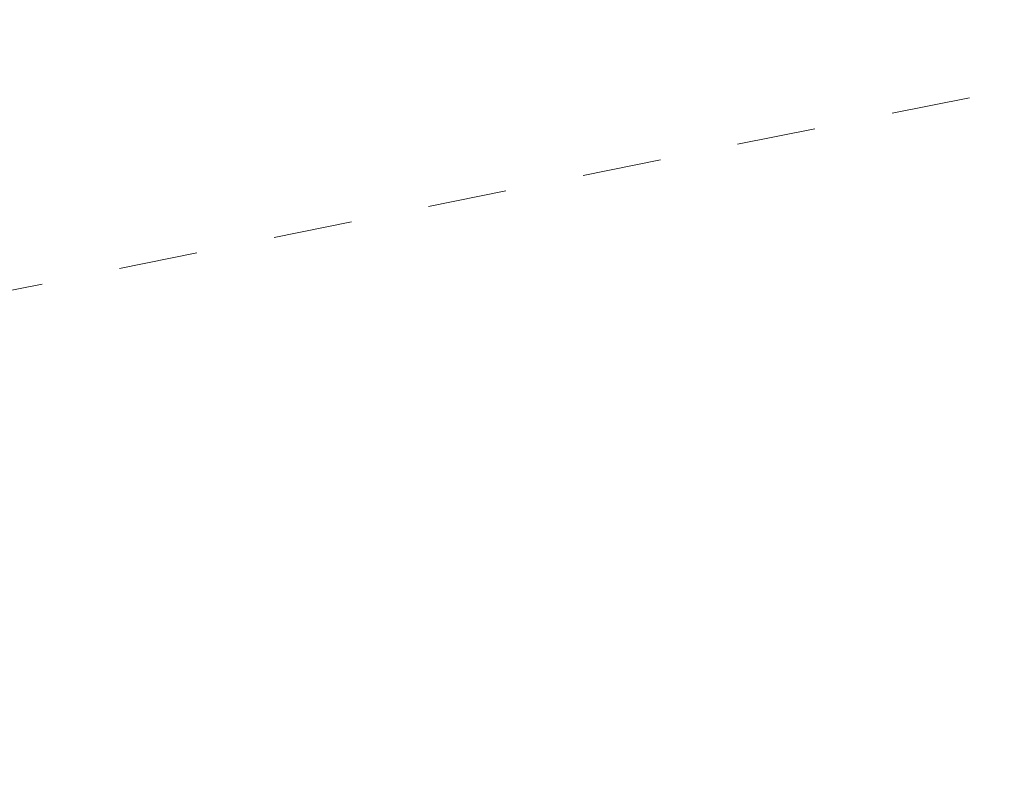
# Model space of a CAD drawing. Header units: metres. Extents: x 5504996 to 5514259, y 5943254 to 5951281.
# Tile 150 of 256: x 5509552.54 to 5509558.79, y 5947796.72 to 5947801.45. Entities that reach past the tile are written whole.
import ezdxf

# ---------------------------------------------------------------- set-up
doc = ezdxf.new("R2010")
doc.units = ezdxf.units.M
doc.linetypes.add('L_0_03', pattern=[1, 0.5, -0.5])
doc.layers.add('EGB_KonturUzytkuGruntowego', color=7, linetype='L_0_03', lineweight=18, true_color=0x008000)

msp = doc.modelspace()

# ---------------------------------------------------------------- linework, layer by layer
at = {"layer": 'EGB_KonturUzytkuGruntowego', "color": 96, "linetype": 'L_0_03', "lineweight": 18, "true_color": 0x008000, "flags": 128}
msp.add_lwpolyline([(5509132.11, 5947722.74), (5509138.95, 5947723.71), (5509174.28, 5947730.59), (5509238.85, 5947743.15), (5509250.57, 5947745.43), (5509256.78, 5947746.64), (5509279.77, 5947751.07), (5509328.99, 5947760.54), (5509398.1, 5947774.41), (5509466.39, 5947787.67), (5509571.35, 5947807.56), (5509575.37, 5947864.59), (5509585.59, 5947864.33), (5509595.51, 5947812.34), (5509606.05, 5947784.07), (5509634.83, 5947756.53), (5509689.69, 5947732.73), (5509732.68, 5947714.19), (5509740.33, 5947717.31), (5509801.61, 5947664.57), (5509875.75, 5947590.67), (5509888.55, 5947577.92), (5509897.01, 5947569.49), (5509942.28, 5947505.67), (5509946.97, 5947499.05), (5509976.47, 5947457.46), (5510054.83, 5947376.31), (5510126.58, 5947283.52), (5510258.9, 5947135), (5510253.94, 5947130.54), (5510119.91, 5947281.35), (5510092.33, 5947316.78), (5510083.35, 5947328.32), (5510050.79, 5947370.13), (5510049.32, 5947372.02), (5510048.23, 5947373.15), (5509971.45, 5947452.61), (5509970.37, 5947454.13), (5509952.93, 5947478.66), (5509943.2, 5947492.35), (5509931.62, 5947508.65), (5509922, 5947522.18), (5509900.86, 5947551.93), (5509891.59, 5947564.97), (5509848.28, 5947605.27), (5509828.55, 5947626.04), (5509813.95, 5947641.41), (5509796.82, 5947659.44), (5509793.79, 5947662.05), (5509775.08, 5947678.15), (5509758.5, 5947692.42), (5509739.22, 5947709.02), (5509731.59, 5947706.43), (5509630.59, 5947750.76), (5509601.52, 5947783.63), (5509592.23, 5947807.72), (5509544.28, 5947798.09), (5509513.29, 5947792.09), (5509480.03, 5947785.51), (5509452.41, 5947780.41), (5509446.42, 5947779.31), (5509427.06, 5947775.67), (5509415.05, 5947773.41), (5509388.09, 5947768.34), (5509354.14, 5947761.93), (5509351.68, 5947761.46), (5509349.26, 5947760.87), (5509322.54, 5947754.35), (5509294.76, 5947749.17), (5509288.79, 5947748.06), (5509259.26, 5947742.55), (5509201.21, 5947731.73), (5509134.01, 5947718.79), (5509184.94, 5947617.86), (5509192.65, 5947602.56), (5509208.88, 5947553.53), (5509219.5, 5947532.81), (5509221.57, 5947527.62), (5509225.28, 5947518.3), (5509230.29, 5947505.74), (5509234.62, 5947494.99), (5509235.43, 5947492.98), (5509245.62, 5947467.67), (5509248.8, 5947458.12), (5509258.49, 5947429.05), (5509265.71, 5947407.19), (5509268.21, 5947399.6), (5509276.09, 5947375.73), (5509279.14, 5947345.6), (5509278.67, 5947325.3), (5509278.21, 5947305.75), (5509277.73, 5947285.2), (5509277.81, 5947261.49), (5509278.34, 5947225.27), (5509282.81, 5947210.39), (5509288.75, 5947190.29), (5509306.08, 5947132.06), (5509317.35, 5947112.7), (5509319.32, 5947109.54), (5509328.96, 5947092.96), (5509391.48, 5946985.42), (5509466.85, 5946903.15), (5509481.04, 5946887.66), (5509516.37, 5946855.62), (5509531.42, 5946841.97), (5509544.33, 5946838.38), (5509546.44, 5946830.79), (5509548.19, 5946826.76), (5509527.38, 5946837.54), (5509477.01, 5946883.22), (5509471.15, 5946889.83), (5509429.65, 5946935.65), (5509398.54, 5946968.55), (5509385.51, 5946984.98), (5509383.09, 5946989.05), (5509374.16, 5947005.82), (5509323.19, 5947093.02), (5509321.17, 5947096.47), (5509300.9, 5947129.34), (5509292.67, 5947156.72), (5509286.07, 5947174.39), (5509278.7, 5947201.64), (5509273.93, 5947219.27), (5509272.33, 5947225.16), (5509272.33, 5947244.4), (5509271.53, 5947285.23), (5509272.95, 5947346.16), (5509270.09, 5947375.57), (5509267.28, 5947385), (5509258.74, 5947409.92), (5509252, 5947429.94), (5509246.69, 5947445.69), (5509239.96, 5947465.69), (5509225.67, 5947500.81), (5509224.29, 5947504.57), (5509216.41, 5947523.68), (5509214.27, 5947528.87), (5509207.89, 5947543.83), (5509199.71, 5947564.91), (5509194.33, 5947577.93), (5509189.03, 5947589.01), (5509171.45, 5947626.03), (5509134.62, 5947703.86), (5509129.04, 5947715.63), (5509126.18, 5947721.9)], close=True, dxfattribs=at)

doc.saveas('drawing.dxf')
